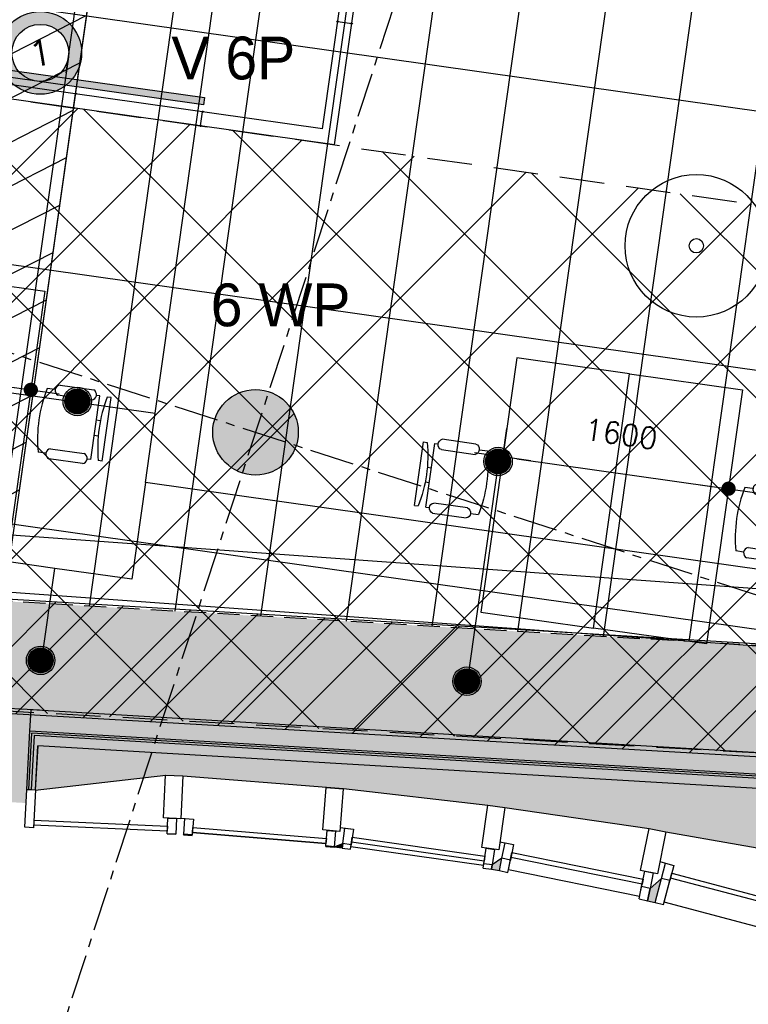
# Model space of a CAD drawing. Header units: millimetres. Extents: x -4106 to 114694, y -37499 to 54647.
# Tile 7 of 109: x 31051 to 36163, y 19017 to 25922. Entities that reach past the tile are written whole.
import ezdxf
from ezdxf.enums import TextEntityAlignment as Align

# ---------------------------------------------------------------- set-up
doc = ezdxf.new("R2010")
doc.units = ezdxf.units.MM
doc.header["$LTSCALE"] = 50
for name, pattern in [('B0301', [25, 12.5, -6.25, 0, -6.25]), ('B0702', [4.6875, 3.125, -1.5625]), ('XREF_05-werkset$0$B0702', [4.6875, 3.125, -1.5625]), ('XREF_STRAMIEN$0$B0201', [50, 31.25, -6.25, 6.25, -6.25])]:
    doc.linetypes.add(name, pattern=pattern)
for name, color, linetype in [('FOK_ BRANDSLANGHASPELS', 2, 'Continuous'), ('FOK_05---_TEKST_25', 2, 'Continuous'), ('FOK_07_STRAMIEN', 13, 'B0301'), ('FOK_08---_MAATVOERING', 2, 'Continuous'), ('FOK_22_BINNENWANDEN', 2, 'Continuous'), ('FOK_72_VAST MEUBILAIR', 1, 'Continuous'), ('FOK_82_LOS MEUBILAIR', 1, 'Continuous'), ('XREF_05-werkset$0$AA01254-_egaal-254', 254, 'Continuous'), ('XREF_05-werkset$0$AA28G---_PREFABBETON', 242, 'Continuous'), ('XREF_05-werkset$0$AA31-O--_GLAS', 242, 'Continuous'), ('XREF_05-werkset$0$AI31-O--_GLAS', 242, 'Continuous'), ('XREF_05-werkset$0$AI32XI--_HOUT', 242, 'Continuous'), ('XREF_05-werkset$0$AL01254-_egaal-254', 254, 'Continuous'), ('XREF_05-werkset$0$AL22XW--_SYSTEEMW', 2, 'Continuous'), ('XREF_05-werkset$0$AL28G---_PREFABBETON', 4, 'Continuous'), ('XREF_05-werkset$0$AL28MH--_METAAL', 3, 'Continuous'), ('XREF_05-werkset$0$AL31-O--_GLAS', 1, 'Continuous'), ('XREF_05-werkset$0$AL31XH4-_ALUMINIUM', 2, 'Continuous'), ('XREF_05-werkset$0$AL32-O--_GLAS', 2, 'Continuous'), ('XREF_05-werkset$0$ALR3OR3-_OPPR30', 242, 'Continuous'), ('XREF_05-werkset$0$AZ32-O--_GLAS', 2, 'Continuous'), ('XREF_05_PLAFOND$0$AA00VV4-_SOLID252', 254, 'Continuous'), ('XREF_05_PLAFOND$0$AA45----_PLAFONDAFW', 1, 'Continuous'), ('XREF_05_PLAFOND$0$AI45----_PLAFONDAFW', 2, 'Continuous'), ('XREF_05_Sprinkler installatie$0$verzonken sprinkler', 6, 'Continuous'), ('XREF_05_Sprinkler installatie$0$WL524---', 4, 'Continuous'), ('XREF_05_Sprinkler installatie$0$WL6516--', 4, 'Continuous'), ('XREF_05_Vloergoot installaties$0$EL6131--_VG', 3, 'Continuous'), ('XREF_05_Vloergoot installaties$0$EL6222--', 3, 'Continuous'), ('XREF_STRAMIEN$0$AL$7A---_STRAMIEN', 1, 'XREF_STRAMIEN$0$B0201')]:
    doc.layers.add(name, color=color, linetype=linetype)
doc.styles.add('FOK-DIM', font='romans.shx')
doc.styles.add('XREF_05_Sprinkler installatie$0$Standard', font='txt')
doc.styles.add('XREF_05_Vloergoot installaties$0$BURO-018', font='simplex.shx', dxfattribs={"height": 180})
doc.dimstyles.new('FOK-100', dxfattribs={"dimscale": 100, "dimtxt": 1.5, "dimasz": 1, "dimexe": 2, "dimexo": 0, "dimgap": 2, "dimtad": 1, "dimdec": 0, "dimzin": 11, "dimdsep": 46, "dimtxsty": 'FOK-DIM', "dimblk1": 'DOT', "dimblk2": 'DOT', "dimsah": 1, "dimcen": 2.5, "dimclrd": 256, "dimclre": 256, "dimclrt": 256, "dimadec": 0, "dimazin": 0, "dimtfac": 1, "dimtdec": 0, "dimtix": 1, "dimtmove": 2, "dimatfit": 3, "dimldrblk": 'DOT', "dimfxl": 2, "dimtolj": 1, "dimtzin": 0, "dimarcsym": 0})

# ---------------------------------------------------------------- blocks, each defined once
blk = doc.blocks.new('XREF_05-werkset$0$V-H-28G001_B09145W02')
at = {"layer": 'XREF_05-werkset$0$AA28G---_PREFABBETON'}
h = blk.add_hatch(color=254, dxfattribs=at)
edge = h.paths.add_edge_path()
edge.add_arc((0, 0), 300, 0, 360)
h = blk.add_hatch(dxfattribs=at)
h.set_pattern_fill('KALKZST', color=1, scale=880, style=0)
h.set_pattern_definition([(45, (-25612.5, -9670.3), (-390.278, 390.278), [])])
edge = h.paths.add_edge_path()
edge.add_arc((0, 0), 300, 0, 360)
at = {"layer": 'XREF_05-werkset$0$AL28G---_PREFABBETON'}
blk.add_circle((0, 0), 300, dxfattribs=at)
blk = doc.blocks.new('XREF_05-werkset$0$V-H-28X00A_09145B1')
blk.add_blockref('XREF_05-werkset$0$V-H-28G001_B09145W02', (32705.9, 23028.8))
blk = doc.blocks.new('*U547')
at = {"layer": 'XREF_05-werkset$0$AL32-O--_GLAS'}
blk.add_lwpolyline([(31151.7, 20903.2), (31131.3, 20521.9), (31101.3, 20523.5), (31123.4, 20934.9)], dxfattribs=at)
at = {"layer": 'XREF_05-werkset$0$AZ32-O--_GLAS'}
blk.add_lwpolyline([(31116.3, 20522.7), (31137.6, 20919.1)], dxfattribs=at)
blk = doc.blocks.new('*U548')
at = {"layer": 'XREF_05-werkset$0$AL32-O--_GLAS'}
for points in [[(31123.4, 20934.9), (60383.6, 19200.4)], [(60381.8, 19170.5), (31151.7, 20903.2)]]:
    blk.add_lwpolyline(points, dxfattribs=at)
at = {"layer": 'XREF_05-werkset$0$AZ32-O--_GLAS'}
blk.add_lwpolyline([(60382.7, 19185.4), (31137.6, 20919.1)], dxfattribs=at)
blk = doc.blocks.new('XREF_05-werkset')
at = {"layer": 'XREF_05-werkset$0$AA01254-_egaal-254'}
h = blk.add_hatch(color=256, dxfattribs=at)
edge = h.paths.add_edge_path()
edge.add_arc((59883.1, 10789.8), 8325.5, 86.59409, 180.50951, ccw=False)
edge.add_line((60377.7, 19100.6), (31177.8, 20829.9))
edge.add_line((31177.8, 20829.9), (31160.1, 20518))
edge.add_line((31160.1, 20518), (32076, 20625))
edge.add_line((32076, 20625), (32195.9, 20619.5))
edge.add_line((32195.9, 20619.5), (33203.2, 20539.6))
edge.add_line((33203.2, 20539.6), (33322.8, 20529.7))
edge.add_line((33322.8, 20529.7), (34336.5, 20414.6))
edge.add_line((34336.5, 20414.6), (34455.3, 20397.7))
edge.add_line((34455.3, 20397.7), (35467.8, 20251.1))
edge.add_line((35467.8, 20251.1), (35585.4, 20227.2))
edge.add_line((35585.4, 20227.2), (36598.6, 20049.7))
edge.add_line((36598.6, 20049.7), (36714.6, 20019))
edge.add_line((36714.6, 20019), (37730.1, 19811.2))
edge.add_line((37730.1, 19811.2), (37844.1, 19773.7))
edge.add_line((37844.1, 19773.7), (38974.1, 19812.6))
edge.add_line((38974.1, 19812.6), (39085.7, 19768.5))
edge.add_line((39085.7, 19768.5), (40121.8, 19475.8))
edge.add_line((40121.8, 19475.8), (40230.6, 19425.3))
edge.add_line((40230.6, 19425.3), (41263, 19078.9))
edge.add_line((41263, 19078.9), (41368.7, 19022.1))
edge.add_line((41368.7, 19022.1), (42394.2, 18620.3))
edge.add_line((42394.2, 18620.3), (42496.3, 18557.4))
edge.add_line((42496.3, 18557.4), (43511.5, 18098))
edge.add_line((43511.5, 18098), (43609.8, 18029.2))
edge.add_line((43609.8, 18029.2), (44610.6, 17509.6))
edge.add_line((44610.6, 17509.6), (44704.7, 17435.1))
edge.add_line((44704.7, 17435.1), (45685.5, 16853.2))
edge.add_line((45685.5, 16853.2), (45775.1, 16773.3))
edge.add_line((45775.1, 16773.3), (46729.4, 16126.5))
edge.add_line((46729.4, 16126.5), (46814.2, 16041.5))
edge.add_line((46814.2, 16041.5), (47734.5, 15327.8))
edge.add_line((47734.5, 15327.8), (47814.1, 15238))
edge.add_line((47814.1, 15238), (48691.3, 14455.9))
edge.add_line((48691.3, 14455.9), (48765.5, 14361.6))
edge.add_line((48765.5, 14361.6), (49589.8, 13510.5))
edge.add_line((49589.8, 13510.5), (49658.3, 13412))
edge.add_line((49658.3, 13412), (50480, 12392.1))
edge.add_line((50480, 12392.1), (51557.9, 10715.7))
at = {"layer": 'XREF_05-werkset$0$AA31-O--_GLAS'}
for points in [[(33313, 20113), (33257.8, 20119.2), (33258.1, 20122.6), (33317.4, 20144.2)], [(34362.4, 19963.8), (34417.1, 19954.4), (34434.7, 20040.9), (34366.9, 19995)], [(35456, 19743.9), (35510.1, 19731.4), (35554.8, 19900.5), (35473.6, 19830.4)]]:
    blk.add_hatch(color=252, dxfattribs=at).paths.add_polyline_path(points)
at = {"layer": 'XREF_05-werkset$0$AI31-O--_GLAS'}
for points in [[(33313, 20113), (33257.8, 20119.2), (33258.1, 20122.6), (33317.4, 20144.2)], [(34362.4, 19963.8), (34417.1, 19954.4), (34434.7, 20040.9), (34366.9, 19995)], [(35456, 19743.9), (35510.1, 19731.4), (35554.8, 19900.5), (35473.6, 19830.4)]]:
    blk.add_lwpolyline(points, close=True, dxfattribs=at)
at = {"layer": 'XREF_05-werkset$0$AI32XI--_HOUT'}
blk.add_lwpolyline([(31191.2, 21079.5), (22128, 21565.5), (24131.3, 36864.7), (96260.6, 36864.7), (87026.7, -28343), (68249.8, -22249.2)], dxfattribs=at)
at = {"layer": 'XREF_05-werkset$0$AL01254-_egaal-254'}
blk.add_lwpolyline([(60377.7, 19100.6), (31177.8, 20829.9), (31160.1, 20518), (32076, 20625), (32195.9, 20619.5), (33203.2, 20539.6), (33322.8, 20529.7), (34336.5, 20414.6), (34455.3, 20397.7), (35467.8, 20251.1), (35585.4, 20227.2), (36598.6, 20049.7)], dxfattribs=at)
at = {"layer": 'XREF_05-werkset$0$AL22XW--_SYSTEEMW'}
blk.add_line((60392.5, 19350.1), (31131.3, 21082.7), dxfattribs=at)
for points in [[(31123.4, 20934.9), (31131.3, 21082.7)], [(31161.2, 20520.3), (31177.8, 20829.9)]]:
    blk.add_lwpolyline(points, dxfattribs=at)
blk.add_lwpolyline([(67939.7, -22395.7), (67969.2, -22304.6), (68214.5, 10723.3, 0.399126), (60377.7, 19100.6), (31177.8, 20829.9)], format="xyb", dxfattribs=at)
at = {"layer": 'XREF_05-werkset$0$AL28MH--_METAAL'}
for points in [[(32075, 20624), (32194.9, 20618.5), (32181, 20318.8), (32061.2, 20324.3)], [(33202.2, 20538.6), (33321.8, 20528.7), (33297.1, 20229.7), (33177.5, 20239.6)], [(34335.5, 20413.6), (34454.3, 20396.7), (34412, 20099.7), (34293.2, 20116.5)], [(35466.8, 20250.1), (35584.4, 20226.2), (35524.8, 19932.3), (35407.2, 19956.1)]]:
    blk.add_lwpolyline(points, close=True, dxfattribs=at)
at = {"layer": 'XREF_05-werkset$0$AL31-O--_GLAS', "extrusion": (0.046011, 0.998941, 0)}
blk.add_line((31149.9, 20309.2), (32088.5, 20266), dxfattribs=at)
at = {"layer": 'XREF_05-werkset$0$AL31-O--_GLAS'}
for p, q in [((31149.9, 20309.2), (32088.5, 20266)), ((32086.9, 20231), (31148, 20274.3)), ((32088.5, 20266), (32086.9, 20231)), ((32263, 20223), (32265.9, 20257.8)), ((32265.9, 20257.8), (33202.7, 20180.4)), ((33199.8, 20145.5), (32263, 20223)), ((33202.7, 20180.4), (33199.8, 20145.5)), ((33379.3, 20153.5), (33384.3, 20188.2)), ((33384.3, 20188.2), (34314.9, 20055.9)), ((34310, 20021.2), (33379.3, 20153.5)), ((34314.9, 20055.9), (34310, 20021.2)), ((34497, 20046.6), (34504, 20081)), ((35418.3, 19860), (34497, 20046.6)), ((34504, 20081), (35425.3, 19894.3)), ((35425.3, 19894.3), (35418.3, 19860)), ((35617.4, 19902.5), (35626.4, 19936.4)), ((36526.1, 19661.8), (35617.4, 19902.5)), ((35626.4, 19936.4), (36535.1, 19695.7))]:
    blk.add_line(p, q, dxfattribs=at)
at = {"layer": 'XREF_05-werkset$0$AL31-O--_GLAS', "extrusion": (-0.046011, -0.998941, 0)}
blk.add_line((32086.9, 20231), (31148, 20274.3), dxfattribs=at)
blk.add_line((32086.9, 20231), (31148, 20274.3), dxfattribs=at)
at = {"layer": 'XREF_05-werkset$0$AL31-O--_GLAS', "extrusion": (0.998941, -0.046011, 0)}
blk.add_line((32088.5, 20266), (32086.9, 20231), dxfattribs=at)
at = {"layer": 'XREF_05-werkset$0$AL31-O--_GLAS', "extrusion": (-0.996597, 0.082428, 1.16052e-10)}
for p, q in [((32263, 20223), (32265.9, 20257.8)), ((32201.4, 20206.6), (32201.7, 20210)), ((32262.7, 20219.5), (32263, 20223)), ((33198, 20124.1), (33198.3, 20127.5))]:
    blk.add_line(p, q, dxfattribs=at)
at = {"layer": 'XREF_05-werkset$0$AL31-O--_GLAS', "extrusion": (0.082428, 0.996597, -0.000728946)}
blk.add_line((32265.9, 20257.8), (33202.7, 20180.4), dxfattribs=at)
at = {"layer": 'XREF_05-werkset$0$AL31-O--_GLAS', "extrusion": (-0.082428, -0.996597, 0.000728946)}
for p, q in [((32201.4, 20206.6), (32201.7, 20210)), ((32201.4, 20206.6), (32261.2, 20201.6)), ((32261.2, 20201.6), (32261.5, 20205)), ((32262.7, 20219.5), (32263, 20223)), ((33199.5, 20142.1), (32262.7, 20219.5)), ((33199.8, 20145.5), (32263, 20223)), ((33198, 20124.1), (33198.3, 20127.5)), ((33198, 20124.1), (33257.8, 20119.2)), ((33199.5, 20142.1), (33199.8, 20145.5)), ((33257.8, 20119.2), (33258.1, 20122.6))]:
    blk.add_line(p, q, dxfattribs=at)
at = {"layer": 'XREF_05-werkset$0$AL31-O--_GLAS', "extrusion": (0.996597, -0.082428, -1.16052e-10)}
for p, q in [((32261.2, 20201.6), (32261.5, 20205)), ((33202.7, 20180.4), (33199.8, 20145.5)), ((33199.5, 20142.1), (33199.8, 20145.5)), ((33257.8, 20119.2), (33258.1, 20122.6))]:
    blk.add_line(p, q, dxfattribs=at)
at = {"layer": 'XREF_05-werkset$0$AL31-O--_GLAS', "extrusion": (-0.990045, 0.140748, 9.37919e-11)}
for p, q in [((33379.3, 20153.5), (33384.3, 20188.2)), ((33313, 20113), (33317.4, 20144.2)), ((33374.9, 20122.4), (33379.3, 20153.5)), ((34303, 19972.2), (34307.4, 20003.4))]:
    blk.add_line(p, q, dxfattribs=at)
at = {"layer": 'XREF_05-werkset$0$AL31-O--_GLAS', "extrusion": (0.140745, 0.990023, -0.006701)}
blk.add_line((33384.3, 20188.2), (34314.9, 20055.9), dxfattribs=at)
at = {"layer": 'XREF_05-werkset$0$AL31-O--_GLAS', "extrusion": (-0.140745, -0.990023, 0.006701)}
for p, q in [((33313, 20113), (33317.4, 20144.2)), ((33313, 20113), (33372.4, 20104.5)), ((33372.4, 20104.5), (33376.8, 20135.7)), ((33374.9, 20122.4), (33379.3, 20153.5)), ((34305.5, 19990.1), (33374.9, 20122.4)), ((34310, 20021.2), (33379.3, 20153.5)), ((34303, 19972.2), (34307.4, 20003.4)), ((34303, 19972.2), (34362.4, 19963.8)), ((34305.5, 19990.1), (34310, 20021.2)), ((34362.4, 19963.8), (34366.9, 19995))]:
    blk.add_line(p, q, dxfattribs=at)
at = {"layer": 'XREF_05-werkset$0$AL31-O--_GLAS', "extrusion": (0.990045, -0.140748, -9.37919e-11)}
for p, q in [((33372.4, 20104.5), (33376.8, 20135.7)), ((34314.9, 20055.9), (34310, 20021.2)), ((34305.5, 19990.1), (34310, 20021.2)), ((34362.4, 19963.8), (34366.9, 19995))]:
    blk.add_line(p, q, dxfattribs=at)
at = {"layer": 'XREF_05-werkset$0$AL31-O--_GLAS', "extrusion": (-0.980084, 0.198584, 7.19714e-11)}
for p, q in [((34417.1, 19954.4), (34434.7, 20040.9)), ((34479.5, 19960.1), (34497, 20046.6)), ((34497, 20046.6), (34504, 20081)), ((35397.2, 19755.8), (35414.7, 19842.3))]:
    blk.add_line(p, q, dxfattribs=at)
at = {"layer": 'XREF_05-werkset$0$AL31-O--_GLAS', "extrusion": (-0.198549, -0.979911, 0.018786)}
for p, q in [((34417.1, 19954.4), (34434.7, 20040.9)), ((34475.9, 19942.4), (34493.5, 20029)), ((34479.5, 19960.1), (34497, 20046.6)), ((35418.3, 19860), (34497, 20046.6)), ((35400.8, 19773.4), (34479.5, 19960.1)), ((34417.1, 19954.4), (34475.9, 19942.4)), ((35397.2, 19755.8), (35414.7, 19842.3)), ((35400.8, 19773.4), (35418.3, 19860)), ((35456, 19743.9), (35473.6, 19830.4)), ((35397.2, 19755.8), (35456, 19743.9))]:
    blk.add_line(p, q, dxfattribs=at)
at = {"layer": 'XREF_05-werkset$0$AL31-O--_GLAS', "extrusion": (0.980084, -0.198584, -7.19714e-11)}
for p, q in [((34475.9, 19942.4), (34493.5, 20029)), ((35425.3, 19894.3), (35418.3, 19860)), ((35400.8, 19773.4), (35418.3, 19860)), ((35456, 19743.9), (35473.6, 19830.4))]:
    blk.add_line(p, q, dxfattribs=at)
at = {"layer": 'XREF_05-werkset$0$AL31-O--_GLAS', "extrusion": (0.198549, 0.979911, -0.018786)}
blk.add_line((34504, 20081), (35425.3, 19894.3), dxfattribs=at)
at = {"layer": 'XREF_05-werkset$0$AL31-O--_GLAS', "extrusion": (-0.966666, 0.256042, -1.18151e-05)}
for p, q in [((35510.1, 19731.4), (35554.8, 19900.5)), ((35572.7, 19733.4), (35617.4, 19902.5)), ((35617.4, 19902.5), (35626.4, 19936.4))]:
    blk.add_line(p, q, dxfattribs=at)
at = {"layer": 'XREF_05-werkset$0$AL31-O--_GLAS', "extrusion": (-0.255866, -0.965997, 0.037182)}
for p, q in [((35510.1, 19731.4), (35554.8, 19900.5)), ((35572.7, 19733.4), (35617.4, 19902.5)), ((36526.1, 19661.8), (35617.4, 19902.5)), ((35568.1, 19716), (35612.8, 19885.1)), ((35510.1, 19731.4), (35568.1, 19716)), ((36481.4, 19492.8), (35572.7, 19733.4))]:
    blk.add_line(p, q, dxfattribs=at)
at = {"layer": 'XREF_05-werkset$0$AL31-O--_GLAS', "extrusion": (0.255866, 0.965997, -0.037182)}
blk.add_line((35626.4, 19936.4), (36535.1, 19695.7), dxfattribs=at)
at = {"layer": 'XREF_05-werkset$0$AL31-O--_GLAS', "extrusion": (0.966666, -0.256042, 1.18151e-05)}
blk.add_line((35568.1, 19716), (35612.8, 19885.1), dxfattribs=at)
at = {"layer": 'XREF_05-werkset$0$AL31XH4-_ALUMINIUM', "extrusion": (-0.998941, 0.046011, 0)}
blk.add_line((32086.1, 20213), (32091.1, 20322.9), dxfattribs=at)
at = {"layer": 'XREF_05-werkset$0$AL31XH4-_ALUMINIUM'}
for p, q in [((32086.1, 20213), (32091.1, 20322.9)), ((32091.1, 20322.9), (32151.1, 20320.2)), ((32151.1, 20320.2), (32146, 20210.3)), ((32181.2, 20322), (32270.6, 20314.6)), ((32201.7, 20210), (32210.8, 20319.6)), ((32270.6, 20314.6), (32261.5, 20205)), ((33198.3, 20127.5), (33207.4, 20237.2)), ((33207.4, 20237.2), (33267.2, 20232.2)), ((33299.4, 20257.8), (33392.3, 20244.6)), ((33317.4, 20144.2), (33332.9, 20253.1)), ((33392.3, 20244.6), (33376.8, 20135.7)), ((32146, 20210.3), (32086.1, 20213)), ((32261.5, 20205), (32201.7, 20210)), ((33267.2, 20232.2), (33258.1, 20122.6)), ((33258.1, 20122.6), (33198.3, 20127.5)), ((33376.8, 20135.7), (33317.4, 20144.2)), ((34307.4, 20003.4), (34322.9, 20112.3)), ((34322.9, 20112.3), (34382.3, 20103.9)), ((34382.3, 20103.9), (34366.9, 19995)), ((34420.1, 20156.1), (34515.3, 20136.8)), ((34434.7, 20040.9), (34456.5, 20148.7)), ((34515.3, 20136.8), (34493.5, 20029)), ((34493.5, 20029), (34434.7, 20040.9)), ((34366.9, 19995), (34307.4, 20003.4)), ((35542.1, 20017.7), (35641, 19991.5)), ((35554.8, 19900.5), (35583, 20006.9)), ((35641, 19991.5), (35612.8, 19885.1)), ((35414.7, 19842.3), (35436.6, 19950.2)), ((35436.6, 19950.2), (35495.4, 19938.2)), ((35495.4, 19938.2), (35473.6, 19830.4)), ((35612.8, 19885.1), (35554.8, 19900.5)), ((35473.6, 19830.4), (35414.7, 19842.3))]:
    blk.add_line(p, q, dxfattribs=at)
at = {"layer": 'XREF_05-werkset$0$AL31XH4-_ALUMINIUM', "extrusion": (0.046011, 0.998941, 0)}
for p, q in [((32091.1, 20322.9), (32151.1, 20320.2)), ((32151.1, 20320.2), (32091.1, 20322.9))]:
    blk.add_line(p, q, dxfattribs=at)
at = {"layer": 'XREF_05-werkset$0$AL31XH4-_ALUMINIUM', "extrusion": (0.998941, -0.046011, 0)}
blk.add_line((32151.1, 20320.2), (32146, 20210.3), dxfattribs=at)
at = {"layer": 'XREF_05-werkset$0$AL31XH4-_ALUMINIUM', "extrusion": (-0.996597, 0.082428, 1.16052e-10)}
for p, q in [((32201.7, 20210), (32210.8, 20319.6)), ((33198.3, 20127.5), (33207.4, 20237.2))]:
    blk.add_line(p, q, dxfattribs=at)
at = {"layer": 'XREF_05-werkset$0$AL31XH4-_ALUMINIUM', "extrusion": (0.082428, 0.996597, -0.000728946)}
for p, q in [((32210.8, 20319.6), (32270.6, 20314.6)), ((33207.4, 20237.2), (33267.2, 20232.2))]:
    blk.add_line(p, q, dxfattribs=at)
at = {"layer": 'XREF_05-werkset$0$AL31XH4-_ALUMINIUM', "extrusion": (0.996597, -0.082428, -1.16052e-10)}
for p, q in [((32270.6, 20314.6), (32261.5, 20205)), ((33267.2, 20232.2), (33258.1, 20122.6))]:
    blk.add_line(p, q, dxfattribs=at)
at = {"layer": 'XREF_05-werkset$0$AL31XH4-_ALUMINIUM', "extrusion": (-0.990045, 0.140748, 9.37919e-11)}
for p, q in [((33317.4, 20144.2), (33332.9, 20253.1)), ((34307.4, 20003.4), (34322.9, 20112.3))]:
    blk.add_line(p, q, dxfattribs=at)
at = {"layer": 'XREF_05-werkset$0$AL31XH4-_ALUMINIUM', "extrusion": (0.140745, 0.990023, -0.006701)}
for p, q in [((33332.9, 20253.1), (33392.3, 20244.6)), ((34322.9, 20112.3), (34382.3, 20103.9))]:
    blk.add_line(p, q, dxfattribs=at)
at = {"layer": 'XREF_05-werkset$0$AL31XH4-_ALUMINIUM', "extrusion": (0.990045, -0.140748, -9.37919e-11)}
for p, q in [((33392.3, 20244.6), (33376.8, 20135.7)), ((34382.3, 20103.9), (34366.9, 19995))]:
    blk.add_line(p, q, dxfattribs=at)
at = {"layer": 'XREF_05-werkset$0$AL31XH4-_ALUMINIUM', "extrusion": (-0.046011, -0.998941, 0)}
for p, q in [((32146, 20210.3), (32086.1, 20213)), ((32086.1, 20213), (32146, 20210.3))]:
    blk.add_line(p, q, dxfattribs=at)
at = {"layer": 'XREF_05-werkset$0$AL31XH4-_ALUMINIUM', "extrusion": (-0.082428, -0.996597, 0.000728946)}
for p, q in [((32261.5, 20205), (32201.7, 20210)), ((33258.1, 20122.6), (33198.3, 20127.5))]:
    blk.add_line(p, q, dxfattribs=at)
at = {"layer": 'XREF_05-werkset$0$AL31XH4-_ALUMINIUM', "extrusion": (-0.140745, -0.990023, 0.006701)}
for p, q in [((33376.8, 20135.7), (33317.4, 20144.2)), ((34366.9, 19995), (34307.4, 20003.4))]:
    blk.add_line(p, q, dxfattribs=at)
at = {"layer": 'XREF_05-werkset$0$AL31XH4-_ALUMINIUM', "extrusion": (-0.980084, 0.198584, 7.19714e-11)}
for p, q in [((34434.7, 20040.9), (34456.5, 20148.7)), ((35414.7, 19842.3), (35436.6, 19950.2))]:
    blk.add_line(p, q, dxfattribs=at)
at = {"layer": 'XREF_05-werkset$0$AL31XH4-_ALUMINIUM', "extrusion": (0.198549, 0.979911, -0.018786)}
for p, q in [((34456.5, 20148.7), (34515.3, 20136.8)), ((35436.6, 19950.2), (35495.4, 19938.2))]:
    blk.add_line(p, q, dxfattribs=at)
at = {"layer": 'XREF_05-werkset$0$AL31XH4-_ALUMINIUM', "extrusion": (0.980084, -0.198584, -7.19714e-11)}
for p, q in [((34515.3, 20136.8), (34493.5, 20029)), ((35495.4, 19938.2), (35473.6, 19830.4))]:
    blk.add_line(p, q, dxfattribs=at)
at = {"layer": 'XREF_05-werkset$0$AL31XH4-_ALUMINIUM', "extrusion": (-0.198549, -0.979911, 0.018786)}
for p, q in [((34493.5, 20029), (34434.7, 20040.9)), ((35473.6, 19830.4), (35414.7, 19842.3))]:
    blk.add_line(p, q, dxfattribs=at)
at = {"layer": 'XREF_05-werkset$0$AL31XH4-_ALUMINIUM', "extrusion": (-0.966666, 0.256042, -1.18151e-05)}
blk.add_line((35554.8, 19900.5), (35583, 20006.9), dxfattribs=at)
at = {"layer": 'XREF_05-werkset$0$AL31XH4-_ALUMINIUM', "extrusion": (0.255866, 0.965997, -0.037182)}
blk.add_line((35583, 20006.9), (35641, 19991.5), dxfattribs=at)
at = {"layer": 'XREF_05-werkset$0$AL31XH4-_ALUMINIUM', "extrusion": (0.966666, -0.256042, 1.18151e-05)}
blk.add_line((35641, 19991.5), (35612.8, 19885.1), dxfattribs=at)
at = {"layer": 'XREF_05-werkset$0$AL31XH4-_ALUMINIUM', "extrusion": (-0.255866, -0.965997, 0.037182)}
blk.add_line((35612.8, 19885.1), (35554.8, 19900.5), dxfattribs=at)
at = {"layer": 'XREF_05-werkset$0$AL31XH4-_ALUMINIUM'}
blk.add_lwpolyline([(31087.1, 20258.9), (31101.3, 20523.5), (31161.2, 20520.3), (31147, 20255.7)], close=True, dxfattribs=at)
at = {"layer": 'XREF_05-werkset$0$ALR3OR3-_OPPR30', "linetype": 'XREF_05-werkset$0$B0702'}
blk.add_lwpolyline([(60436.3, 20098.9), (31231.4, 21828.4), (22996.8, 22270), (24807, 36094.7), (95373.9, 36094.7), (86392.8, -27327.7), (68973.9, -21674.7), (69214.5, 10715.9, 0.399143)], format="xyb", close=True, dxfattribs=at)
for name in ['XREF_05-werkset$0$V-H-28X00A_09145B1', '*U547', '*U548']:
    blk.add_blockref(name, (0, 0))
blk = doc.blocks.new('XREF_STRAMIEN')
at = {"layer": 'XREF_STRAMIEN$0$AL$7A---_STRAMIEN', "ltscale": 0.2}
blk.add_line((4081.1, 32318.5), (99881.1, 1228.2), dxfattribs=at)
blk.add_lwpolyline([(39386.1, 43612.9), (20975.8, -13115.4)], dxfattribs=at)
blk = doc.blocks.new('XREF_05_PLAFOND')
at = {"layer": 'XREF_05_PLAFOND$0$AA00VV4-_SOLID252'}
h = blk.add_hatch(color=256, dxfattribs=at)
edge = h.paths.add_edge_path(flags=16)
edge.add_line((31231.4, 21828.4), (22996.8, 22270))
edge.add_line((22996.8, 22270), (24807, 36094.7))
edge.add_line((24807, 36094.7), (95373.9, 36094.7))
edge.add_line((95373.9, 36094.7), (86392.8, -27327.7))
edge.add_line((86392.8, -27327.7), (68973.9, -21674.7))
edge.add_line((68973.9, -21674.7), (69214.5, 10715.9))
edge.add_arc((59884.7, 10785.2), 9330, 359.57452, 446.61078)
edge.add_line((60436.3, 20098.9), (31231.4, 21828.4))
edge = h.paths.add_edge_path()
edge.add_line((31161.2, 20520.3), (31177.8, 20829.9))
edge.add_line((31177.8, 20829.9), (60377.7, 19100.6))
edge.add_arc((59884.7, 10785.2), 8330, -0.42547, 86.60747, ccw=False)
edge.add_line((68214.5, 10723.3), (67969.2, -22304.6))
edge.add_line((67969.2, -22304.6), (67939.7, -22395.7))
edge.add_line((67939.7, -22395.7), (87220.1, -28652.8))
edge.add_line((87220.1, -28652.8), (96531.3, 37099.7))
edge.add_line((96531.3, 37099.7), (23925.1, 37099.7))
edge.add_line((23925.1, 37099.7), (21807.3, 20926.8))
edge.add_line((21807.3, 20926.8), (31096.2, 20428.7))
edge.add_line((31096.2, 20428.7), (31101.3, 20523.5))
edge.add_line((31101.3, 20523.5), (31161.2, 20520.3))
at = {"layer": 'XREF_05_PLAFOND$0$AA45----_PLAFONDAFW'}
h = blk.add_hatch(dxfattribs=at)
h.set_pattern_fill('ANSI31', color=256, scale=2200, angle=342.02, style=0)
h.set_pattern_definition([(27.02, (0, 0), (-124.9329, 244.9832), [])])
h.paths.add_polyline_path([(30338.4, 21878.2), (30939.6, 21844.1), (32957.6, 36094.7), (32351.6, 36094.7)])
at = {"layer": 'XREF_05_PLAFOND$0$AI45----_PLAFONDAFW'}
h = blk.add_hatch(dxfattribs=at)
h.set_pattern_fill('_USER,_O', color=256, scale=600, angle=90, pattern_type=0)
h.set_pattern_definition([(81.94, (95233.5, 35104.6), (-594.073, 84.126), [])])
edge = h.paths.add_edge_path(flags=16)
edge.add_arc((41622.2, 26897.4), 5449.9, 0, 360)
h.paths.add_polyline_path([(49933.5, 30177.3), (51533.5, 30177.3), (51533.5, 27777.3), (49933.5, 27777.3)], flags=16)
edge = h.paths.add_edge_path(flags=16)
edge.add_arc((86127.3, 26613.5), 3800, 0, 360)
edge = h.paths.add_edge_path(flags=16)
edge.add_arc((74998.8, -10766.8), 5449.8, 0, 360)
edge = h.paths.add_edge_path()
edge.add_line((31231.4, 21828.4), (22996.8, 22270))
edge.add_line((22996.8, 22270), (24807, 36094.7))
edge.add_line((24807, 36094.7), (95373.9, 36094.7))
edge.add_line((95373.9, 36094.7), (86392.8, -27327.7))
edge.add_line((86392.8, -27327.7), (68973.9, -21674.7))
edge.add_line((68973.9, -21674.7), (69214.5, 10715.9))
edge.add_arc((59884.7, 10785.2), 9330, 359.57452, 446.61078)
edge.add_line((60436.3, 20098.9), (31231.4, 21828.4))
h = blk.add_hatch(dxfattribs=at)
h.set_pattern_fill('_USER,_O', color=256, scale=1800, pattern_type=0)
h.set_pattern_definition([(351.94, (95233.5, 35104.6), (252.378, 1782.22), [])])
edge = h.paths.add_edge_path(flags=16)
edge.add_arc((74998.8, -10766.8), 5449.8, 0, 360)
edge = h.paths.add_edge_path(flags=16)
edge.add_arc((41622.2, 26897.4), 5449.9, 0, 360)
h.paths.add_polyline_path([(49933.5, 30177.3), (51533.5, 30177.3), (51533.5, 27777.3), (49933.5, 27777.3)], flags=16)
edge = h.paths.add_edge_path(flags=16)
edge.add_arc((86127.3, 26613.5), 3800, 0, 360)
edge = h.paths.add_edge_path()
edge.add_line((31231.4, 21828.4), (22996.8, 22270))
edge.add_line((22996.8, 22270), (24807, 36094.7))
edge.add_line((24807, 36094.7), (95373.9, 36094.7))
edge.add_line((95373.9, 36094.7), (86392.8, -27327.7))
edge.add_line((86392.8, -27327.7), (68973.9, -21674.7))
edge.add_line((68973.9, -21674.7), (69214.5, 10715.9))
edge.add_arc((59884.7, 10785.2), 9330, 359.57452, 446.61078)
edge.add_line((60436.3, 20098.9), (31231.4, 21828.4))
at = {"layer": 'XREF_05_PLAFOND$0$AA45----_PLAFONDAFW'}
blk.add_lwpolyline([(30338.4, 21878.2), (30939.6, 21844.1), (32957.6, 36094.7), (32351.6, 36094.7)], close=True, dxfattribs=at)
blk = doc.blocks.new('XREF_05_Sprinkler installatie$0$SP-KOP02')
at = {"color": 0, "linetype": 'Continuous'}
for p, q in [((-0.875, -0.023), (0.023, 0.875)), ((-0.847, -0.219), (0.219, 0.847)), ((-0.843, 0.233), (-0.233, 0.843)), ((-0.786, -0.383), (0.383, 0.786)), ((-0.702, -0.523), (0.523, 0.702)), ((-0.595, -0.641), (0.641, 0.595)), ((-0.469, -0.739), (0.739, 0.469)), ((-0.32, -0.815), (0.815, 0.32)), ((-0.144, -0.863), (0.863, 0.144)), ((0.072, -0.872), (0.872, -0.072)), ((0.381, -0.788), (0.788, -0.381))]:
    blk.add_line(p, q, dxfattribs=at)
at = {"color": 0, "linetype": 'Continuous', "const_width": 0.875}
blk.add_lwpolyline([(-0.438, 0, 1), (0.438, 0, 1)], format="xyb", close=True, dxfattribs=at)
at = {"color": 0, "linetype": 'Continuous'}
for radius in [1, 0.875]:
    blk.add_circle((0, 0), radius, dxfattribs=at)
at = {"color": 0, "linetype": 'Continuous', "style": 'XREF_05_Sprinkler installatie$0$Standard', "flags": 1}
for tag, p in [('SP_MATCODE', (2, 2)), ('SP_TEMP', (2, -3)), ('SP_DOORL', (2, -5)), ('SP_KFACT', (2, -7)), ('SP_SPRHK', (2, -9)), ('SP_KLEP', (2, -11))]:
    blk.add_attdef(tag, p, '', height=1, dxfattribs=at)
blk = doc.blocks.new('XREF_05_Sprinkler installatie')
at = {"layer": 'XREF_05_Sprinkler installatie$0$verzonken sprinkler'}
h = blk.add_hatch(dxfattribs=at)
h.set_pattern_fill('JIS_WOOD', color=256, scale=500, style=0)
h.set_pattern_definition([(45, (3.27, -36464.7), (-250, 250), [])])
h.paths.add_polyline_path([(24807, 36094.7), (95373.9, 36094.7), (86392.8, -27327.1), (68969.3, -21673.2), (69211, 10225.9), (69061.7, 12468.4), (68691.3, 13866.6), (68340.9, 14727.8), (67609, 16018.5), (67276.1, 16479), (66137.8, 17709.9), (64799, 18713.9), (64109.1, 19104.2), (63010.1, 19573.8), (61837.8, 19908.5), (60551.6, 20091.3), (59092.5, 20179.1), (23005.1, 22333.3)], flags=16)
h.paths.add_polyline_path([(24131.3, 36864.7), (96541.6, 37108.7), (87227.5, -28664.7), (68230.9, -22243.1), (68457.4, 9789.2), (68440.3, 11431.8), (68331.7, 12290.1), (67835.2, 13662.2), (67691.2, 14032.7), (66838.9, 15594.2), (65842.1, 16784.9), (63693.8, 18333.6), (62337.4, 18876.6), (59567.3, 19359.3), (56813.6, 19563.8), (22128.1, 21566.8)])
for points in [[(24131.3, 36864.7), (96541.6, 37108.7), (87227.5, -28664.7), (68230.9, -22243.1), (68457.4, 9789.2), (68440.3, 11431.8), (68331.7, 12290.1), (67835.2, 13662.2), (67691.2, 14032.7), (66838.9, 15594.2), (65842.1, 16784.9), (63693.8, 18333.6), (62337.4, 18876.6), (59567.3, 19359.3), (56813.6, 19563.8), (22128.1, 21566.8)], [(24807, 36094.7), (95373.9, 36094.7), (86392.8, -27327.1), (68969.3, -21673.2), (69211, 10225.9), (69061.7, 12468.4), (68691.3, 13866.6), (68340.9, 14727.8), (67609, 16018.5), (67276.1, 16479), (66137.8, 17709.9), (64799, 18713.9), (64109.1, 19104.2), (63010.1, 19573.8), (61837.8, 19908.5), (60551.6, 20091.3), (59092.5, 20179.1), (23005.1, 22333.3)]]:
    blk.add_lwpolyline(points, close=True, dxfattribs=at)
at = {"layer": 'XREF_05_Sprinkler installatie$0$WL524---'}
for p, q in [((32002.8, 23162.8), (33685.5, 35045.3)), ((22895.9, 24452.4), (32002.8, 23162.8)), ((31934, 22676.7), (32002.8, 23162.8)), ((34409.6, 22823.2), (34188.7, 21262.9)), ((31934, 22676.7), (31837.8, 21997.8)), ((39164.3, 21652.8), (31934, 22676.7)), ((31297.8, 22074.3), (28305.1, 22498.1)), ((31204.5, 21415.7), (31297.8, 22074.3)), ((31837.8, 21997.8), (31297.8, 22074.3))]:
    blk.add_line(p, q, dxfattribs=at)
at = {"layer": 'XREF_05_Sprinkler installatie$0$WL6516--', "xscale": 99.9999999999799, "yscale": 100, "zscale": 100, "rotation": 7.589429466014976}
for p in [(31455.3, 23245), (34407.5, 22823.9), (31198.1, 21429), (34189.3, 21282.9)]:
    blk.add_blockref('XREF_05_Sprinkler installatie$0$SP-KOP02', p, dxfattribs=at)
blk = doc.blocks.new('XREF_05_Vloergoot installaties$0$E00415')
at = {"linetype": 'Continuous'}
h = blk.add_hatch(color=0, dxfattribs=at)
edge = h.paths.add_edge_path()
edge.add_arc((0, 0), 2.9, 0, 360)
edge = h.paths.add_edge_path(flags=16)
edge.add_arc((0, 0), 2, 0, 360)
at = {"color": 0, "linetype": 'Continuous'}
for radius in [2.9, 2]:
    blk.add_circle((0, 0), radius, dxfattribs=at)
at = {"color": 0, "linetype": 'Continuous', "style": 'XREF_05_Vloergoot installaties$0$BURO-018'}
for tag, p in [('E_GKAST', (0, 8)), ('E_GROEP', (0, 5)), ('E_SGROEP', (4.5, 5))]:
    blk.add_attdef(tag, text='', height=1.8, dxfattribs=at).set_placement(p, align=Align.MIDDLE)
at = {"color": 0, "linetype": 'Continuous', "style": 'XREF_05_Vloergoot installaties$0$BURO-018', "flags": 1}
for tag, p in [('E_VERMCODE', (13, 5)), ('E_MATCODE', (0, 0))]:
    blk.add_attdef(tag, text='', height=1.8, dxfattribs=at).set_placement(p, align=Align.MIDDLE)
blk = doc.blocks.new('XREF_05_Vloergoot installaties')
at = {"layer": 'XREF_05_Vloergoot installaties$0$EL6131--_VG'}
for p, q in [((31378.1, 25549.4), (32369.7, 32593.6)), ((31393.8, 25661.3), (30885, 22102.7)), ((30701.4, 22330.5), (39751.2, 21679.2)), ((30672.7, 21931.5), (39722.5, 21280.2))]:
    blk.add_line(p, q, dxfattribs=at)
at = {"layer": 'XREF_05_Vloergoot installaties$0$EL6222--'}
ref = blk.add_blockref('XREF_05_Vloergoot installaties$0$E00415', (31195.8, 25689.6), dxfattribs=dict(at, xscale=100.000000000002, yscale=100, zscale=100, rotation=351.5354125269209))
ref.add_attrib('E_GROEP', '1', dxfattribs={"layer": '0', "color": 1, "linetype": 'Continuous', "height": 180, "rotation": 9.51131, "style": 'XREF_05_Vloergoot installaties$0$BURO-018'}).set_placement((31195.8, 25689.6), align=Align.MIDDLE)
blk = doc.blocks.new('WP 1600-800')
at = {"linetype": 'Continuous'}
for p, q in [((569, 1600.1), (595.5, 1600.1)), ((569, 1600.1), (569, 1149.6)), ((648.5, 1600.1), (675, 1600.1)), ((648.5, 1600.1), (648.5, 1149.6)), ((701.5, 1636.1), (940, 1636.1)), ((966.5, 1600.1), (1022, 1600.1)), ((940, 1564.1), (701.5, 1564.1)), ((648.5, 1427.8), (620.3, 1427.8)), ((620.9, 1321.8), (648.5, 1321.8)), ((701.5, 1185.6), (940, 1185.6)), ((569, 1149.6), (595.5, 1149.6)), ((648.5, 1149.6), (675, 1149.6)), ((935.6, 1113), (697.1, 1113)), ((966.5, 1149.6), (1022, 1149.6))]:
    blk.add_line(p, q, dxfattribs=at)
blk.add_lwpolyline([(1133.9, 2274.8), (1933.9, 2274.8), (1933.9, 474.8), (1133.9, 474.8)], close=True)
for centre, radius, start, end in [((-348.6, 1374.8), 970.6, 346.5803, 13.4197), ((712.7, 1600.1), 37.7, 107.28561, 252.71439), ((928.8, 1600.1), 37.7, 287.28561, 72.71439), ((77.9, 1374.8), 970.6, 346.5803, 13.4197), ((710.9, 1148.6), 38.2, 104.35438, 248.70731), ((926.1, 1150), 38.2, 284.35438, 68.70731)]:
    blk.add_arc(centre, radius, start, end, dxfattribs=at)
blk = doc.blocks.new('A$C094F4788')
at = {"layer": 'Defpoints'}
blk.add_lwpolyline([(5, 19), (104, 5)], dxfattribs=at)
blk.add_point((5, 19), dxfattribs=at)
at = {"layer": 'Defpoints', "color": 5}
for p in [(5, 19), (104, 5)]:
    blk.add_point(p, dxfattribs=at)
at = {"layer": 'FOK_22_BINNENWANDEN', "color": 5}
for centre in [(5, 19), (104, 5)]:
    blk.add_circle(centre, 5, dxfattribs=at)
blk = doc.blocks.new('A$C4D8164B4')
at = {"layer": 'FOK_ BRANDSLANGHASPELS', "color": 2}
blk.add_circle((20000, 20000), 20000, dxfattribs=at)
blk = doc.blocks.new('DOT')
at = {"color": 0}
blk.add_line((-2, 0), (2, 0), dxfattribs=at)
at = {"color": 0, "const_width": 0.5}
blk.add_lwpolyline([(-0.25, 0, 1), (0.25, 0, 1)], format="xyb", close=True, dxfattribs=at)
blk = doc.blocks.new('*D124')
at = {"layer": 'Defpoints', "color": 0}
for p in [(29545.2, 23550.7), (31129.3, 23326.3), (31129.3, 23326.3)]:
    blk.add_point(p, dxfattribs=at)
at = {"layer": 'FOK_08---_MAATVOERING', "lineweight": -2}
for p, q in [((29545.2, 23550.7), (29573.2, 23748.7)), ((29644.2, 23536.6), (31030.3, 23340.3)), ((31129.3, 23326.3), (31101.3, 23128.3))]:
    blk.add_line(p, q, dxfattribs=at)
at = {"layer": 'FOK_08---_MAATVOERING', "lineweight": -2, "xscale": 100, "yscale": 100, "zscale": 100}
for p, rotation in [((29545.2, 23550.7), 171.9399999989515), ((31129.3, 23326.3), 351.9399999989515)]:
    blk.add_blockref('DOT', p, dxfattribs=dict(at, rotation=rotation))
at = {"layer": 'FOK_08---_MAATVOERING', "insert": (30375.8, 23710.8), "char_height": 150, "attachment_point": 5, "rotation": 351.94, "style": 'FOK-DIM'}
blk.add_mtext('\\A1;1600', dxfattribs=at)
blk = doc.blocks.new('*D125')
at = {"layer": 'Defpoints', "color": 0}
for p in [(34440, 22857.5), (36024.2, 22633.2), (36024.2, 22633.2)]:
    blk.add_point(p, dxfattribs=at)
at = {"layer": 'FOK_08---_MAATVOERING', "lineweight": -2}
for p, q in [((34440, 22857.5), (34468, 23055.5)), ((34539, 22843.5), (35925.2, 22647.2)), ((36024.2, 22633.2), (35996.1, 22435.1))]:
    blk.add_line(p, q, dxfattribs=at)
at = {"layer": 'FOK_08---_MAATVOERING', "lineweight": -2, "xscale": 100, "yscale": 100, "zscale": 100}
for p, rotation in [((34440, 22857.5), 171.9399999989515), ((36024.2, 22633.2), 351.9399999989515)]:
    blk.add_blockref('DOT', p, dxfattribs=dict(at, rotation=rotation))
at = {"layer": 'FOK_08---_MAATVOERING', "insert": (35270.6, 23017.6), "char_height": 150, "attachment_point": 5, "rotation": 351.94, "style": 'FOK-DIM'}
blk.add_mtext('\\A1;1600', dxfattribs=at)

msp = doc.modelspace()

# ---------------------------------------------------------------- hatches: boundary and pattern name
at = {"layer": 'FOK_08---_MAATVOERING'}
h = msp.add_hatch(dxfattribs=at)
h.set_pattern_fill('ANSI37', color=254, scale=200, angle=180, style=0)
h.set_pattern_definition([(225, (59764.1, 56299.3), (449.013, -449.013), []), (315, (59764.1, 56299.3), (449.013, 449.013), [])])
h.paths.add_polyline_path([(22774.6, 26529.4), (37241, 24480.8), (36767.3, 20749), (22128, 21565.5)])
at = {"layer": 'FOK_22_BINNENWANDEN'}
msp.add_hatch(color=252, dxfattribs=at).paths.add_polyline_path([(30566, 25628), (32348.2, 25375.7), (32341.2, 25326.2), (30559, 25578.5)])

# ---------------------------------------------------------------- linework, layer by layer
at = {"layer": 'FOK_08---_MAATVOERING', "color": 13, "linetype": 'B0702', "ltscale": 2}
msp.add_lwpolyline([(22774.6, 26529.4), (37241, 24480.8), (36767.3, 20749), (22128, 21565.5)], close=True, dxfattribs=at)
at = {"layer": 'FOK_22_BINNENWANDEN'}
for p, q in [((33260.8, 25044.4), (33863.7, 29302)), ((33175.8, 25157.5), (33750.6, 29217)), ((33260.8, 25044.4), (23539.7, 26421)), ((33175.8, 25157.5), (29710.3, 25648.2))]:
    msp.add_line(p, q, dxfattribs=at)
at = {"layer": 'FOK_22_BINNENWANDEN', "color": 13}
msp.add_lwpolyline([(30566, 25628), (32348.2, 25375.7), (32341.2, 25326.2), (30559, 25578.5)], close=True, dxfattribs=at)
at = {"layer": 'FOK_72_VAST MEUBILAIR', "color": 252}
for radius in [500, 50]:
    msp.add_circle((35798.4, 24336.7), radius, dxfattribs=at)

# ---------------------------------------------------------------- block references
for name in ['XREF_05_PLAFOND', 'XREF_05_Sprinkler installatie', 'XREF_05_Vloergoot installaties']:
    msp.add_blockref(name, (0, 0))
at = {"layer": 'FOK_ BRANDSLANGHASPELS'}
msp.add_blockref('A$C4D8164B4', (17457.6, 14646.8), dxfattribs=at)
at = {"layer": 'FOK_07_STRAMIEN'}
msp.add_blockref('XREF_STRAMIEN', (0, 0), dxfattribs=at)
at = {"layer": 'FOK_22_BINNENWANDEN'}
for name, p in [('XREF_05-werkset', (0, 0)), ('A$C094F4788', (33277.3, 25891))]:
    msp.add_blockref(name, p, dxfattribs=at)
at = {"layer": 'FOK_22_BINNENWANDEN', "rotation": 90}
for p in [(31448.1, 25298.8), (32339.2, 25172.6)]:
    msp.add_blockref('A$C094F4788', p, dxfattribs=at)
at = {"layer": 'FOK_82_LOS MEUBILAIR'}
for p, rotation in [((32416.8, 24330.6), 171.9400000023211), ((37311.6, 23637.4), 171.9400000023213)]:
    msp.add_blockref('WP 1600-800', p, dxfattribs=dict(at, rotation=rotation))
at = {"layer": 'FOK_82_LOS MEUBILAIR', "xscale": -1, "rotation": 171.9400000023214}
msp.add_blockref('WP 1600-800', (33482, 24179.7), dxfattribs=at)

# ---------------------------------------------------------------- texts
at = {"layer": 'FOK_05---_TEKST_25', "insert": (32115, 25803.5), "char_height": 300, "width": 57960.996, "attachment_point": 1}
msp.add_mtext('{\\fCentury Gothic|b0|i0|c0|p34;V 6P}', dxfattribs=at)
at = {"layer": 'FOK_82_LOS MEUBILAIR', "color": 2, "insert": (32391.4, 24072.4), "char_height": 300, "width": 57960.996, "attachment_point": 1}
msp.add_mtext('{\\fCentury Gothic|b0|i0|c0|p34;6 WP}', dxfattribs=at)

# ---------------------------------------------------------------- dimensions: what is measured, and where the dimension line sits
at = {"layer": 'FOK_08---_MAATVOERING'}
for base, p1, p2, picture, middle in [((31129.3, 23326.3), (29545.2, 23550.7), (31129.3, 23326.3), '*D124', (30375.8, 23710.8)), ((36024.2, 22633.2), (34440, 22857.5), (36024.2, 22633.2), '*D125', (35270.6, 23017.6))]:
    dim = msp.add_linear_dim(base=base, p1=p1, p2=p2, angle=171.94, dimstyle='FOK-100', dxfattribs=at)
    dim.commit()
    dim.dimension.update_dxf_attribs({"geometry": picture, "text_midpoint": middle})

doc.saveas('drawing.dxf')
